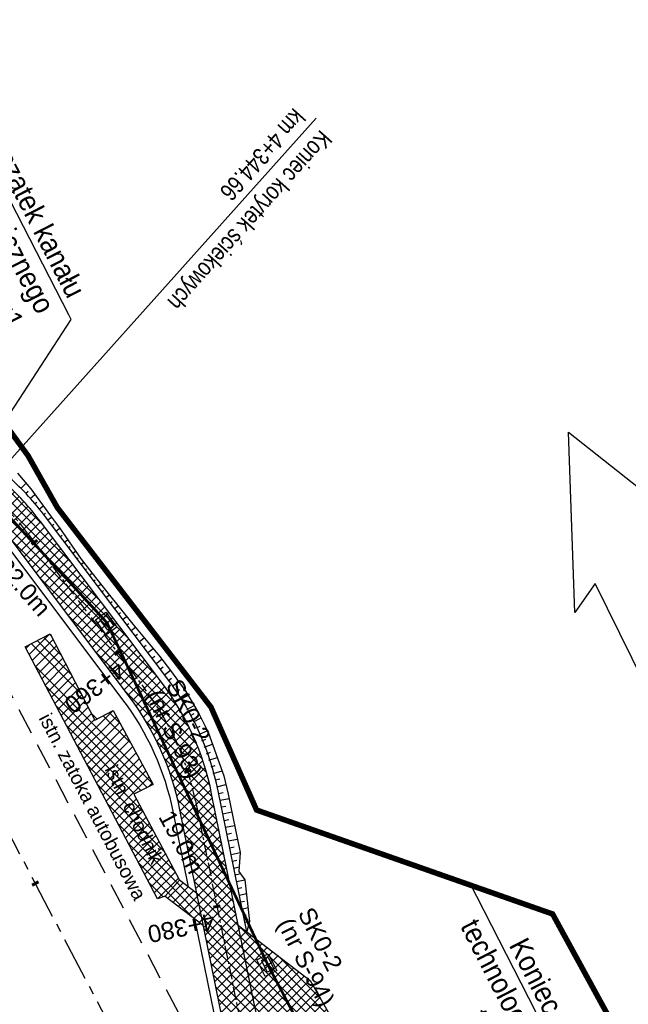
# Model space of a CAD drawing. Header units: metres. Extents: x 7529682 to 7533711, y 5721186 to 5727842.
# Tile 5 of 112: x 7531742 to 7531786, y 5723923 to 5723994. Entities that reach past the tile are written whole.
import ezdxf
from ezdxf import colors
from ezdxf.entities.mleader import LeaderData, LeaderLine
from ezdxf.math import Vec2, Vec3

# ---------------------------------------------------------------- set-up
doc = ezdxf.new("R2010")
doc.units = ezdxf.units.M
for name, pattern in [('817-dzialki-09-05-04$0$HIDDEN', [0.375, 0.25, -0.125]), ('CENTER', [50.800000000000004, 31.75, -6.35, 6.35, -6.35]), ('HIDDEN', [9.524999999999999, 6.35, -3.175])]:
    doc.linetypes.add(name, pattern=pattern)
for name, color, linetype in [('C-DROGI-SYTUACJA-ETYKIETY', 7, 'Continuous'), ('D-hatch-chodniki', 221, 'Continuous'), ('D-hatch-zieleńce', 102, 'Continuous'), ('D-pobocza', 7, 'Continuous'), ('D-skarpa', 7, 'Continuous'), ('D-skarpa-kreskowanie', 7, 'Continuous')]:
    doc.layers.add(name, color=color, linetype=linetype)
doc.layers.add('D-hatch-ciag-pieszo-rowerowy', color=7, linetype='Continuous', lineweight=13, true_color=0xff9f80)
doc.layers.add('D-LR-etap-III', color=7, linetype='817-dzialki-09-05-04$0$HIDDEN', lineweight=50, true_color=0xff1aff)
for name, color, linetype, lineweight in [('D-krawędzie', 7, 'Continuous', 30), ('D-obrzeża', 7, 'Continuous', 30), ('D-opisy', 7, 'Continuous', 30), ('D-oś', 10, 'CENTER', 30), ('Sieci-T-kanal technologiczny', 4, 'kt kanał technologiczny', 30)]:
    doc.layers.add(name, color=color, linetype=linetype, lineweight=lineweight)
for name, color, linetype, true_color in [('D-opis-KT-dlugosci', 7, 'Continuous', 0xff8000), ('D-opis-KT-studnie', 7, 'Continuous', 0xff8000), ('poprzeczki', 7, 'Continuous', 0x0000c7)]:
    doc.layers.add(name, color=color, linetype=linetype, true_color=true_color)
doc.styles.add('2mm08', font='arial.ttf', dxfattribs={"width": 0.8})
doc.styles.add('ARIAL', font='arial.ttf', dxfattribs={"height": 1})
doc.styles.get("Standard").update_dxf_attribs({"font": 'arial.ttf'})
doc.linetypes.add('kt kanał technologiczny', pattern='A,1,-0.8,["kt",Standard,S=0.5,R=0,X=-0.7,Y=-0.15],-0.3', length=2.1)
pattern_1 = [(45, (0, 0), (-0.3367596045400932, 0.3367596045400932), []), (135, (0, 0), (-0.3367596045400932, -0.3367596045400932), [])]

# ---------------------------------------------------------------- blocks, each defined once
blk = doc.blocks.new('AeccTickLine')
at = {"color": 0, "linetype": 'ByBlock', "lineweight": -2}
blk.add_line((0, 1), (-3.673819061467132e-16, -1), dxfattribs=at)
blk = doc.blocks.new('SKR2')
at = {"layer": 'Sieci-T-kanal technologiczny', "color": 2, "lineweight": 25}
for points in [[(0.02839132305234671, -0.1879333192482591), (0.9584466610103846, -1.152607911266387), (0.2817346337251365, -1.805034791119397), (-0.6483207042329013, -0.8403601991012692)], [(-0.03809695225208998, -0.5367947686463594), (0.6073892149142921, -1.206307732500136), (0.2330378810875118, -1.567224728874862), (-0.4124482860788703, -0.8977117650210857)]]:
    blk.add_lwpolyline(points, close=True, dxfattribs=at)
blk.add_lwpolyline([(-0.08970520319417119, -1.232468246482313), (0.2846461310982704, -0.8715512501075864)], dxfattribs=at)

msp = doc.modelspace()

# ---------------------------------------------------------------- hatches: boundary and pattern name
at = {"layer": 'D-hatch-chodniki', "true_color": 0x6e6e6e}
h = msp.add_hatch(dxfattribs=at)
h.set_pattern_fill('ANSI37', color=8, scale=0.15, style=0)
h.set_pattern_definition(pattern_1)
h.paths.add_polyline_path([(7531752.09, 5723930.54), (7531753.12, 5723931.7), (7531749.82, 5723937.91), (7531751.21, 5723938.61), (7531748.33, 5723943.96), (7531747, 5723943.26), (7531743.769999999, 5723949.5), (7531741.96, 5723948.55), (7531741.958697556, 5723948.549316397), (7531751.519999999, 5723930.35)])
at = {"layer": 'D-hatch-chodniki'}
h = msp.add_hatch(dxfattribs=at)
h.set_pattern_fill('ANSI37', color=256, scale=0.15, style=0)
h.set_pattern_definition(pattern_1)
h.paths.add_polyline_path([(7531754.352047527, 5723930.752471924), (7531753.12, 5723931.7), (7531752.09, 5723930.54), (7531754.818989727, 5723928.453643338)])
at = {"layer": 'D-hatch-ciag-pieszo-rowerowy'}
h = msp.add_hatch(dxfattribs=at)
h.set_pattern_fill('ANSI37', color=256, scale=0.15, style=0)
h.set_pattern_definition(pattern_1)
h.paths.add_polyline_path([(7531754.352047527, 5723930.752471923), (7531754.818989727, 5723928.453643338), (7531757.839022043, 5723926.144779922), (7531757.375388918, 5723928.427317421)])
h.paths.add_polyline_path([(7531731.714514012, 5723966.987520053), (7531733.968355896, 5723968.068213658), (7531731.88503071, 5723972.032321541), (7531724.978602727, 5723985.1787061), (7531720.608718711, 5723993.496779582), (7531717.725285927, 5723993.613384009), (7531728.065759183, 5723973.930294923)])
h = msp.add_hatch(dxfattribs=at)
h.set_pattern_fill('ANSI37', color=256, scale=0.15, style=0)
h.set_pattern_definition(pattern_1)
h.paths.add_polyline_path([(7531742.139793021, 5723956.760110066, 0.04859652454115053), (7531739.516334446, 5723959.616805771), (7531737.42308268, 5723961.493172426, -0.08906008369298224), (7531733.076127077, 5723967.067314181), (7531732.83519037, 5723967.524872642), (7531731.714514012, 5723966.987520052), (7531732.083020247, 5723966.286334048, 0.08926204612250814), (7531736.437438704, 5723960.698005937), (7531738.591307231, 5723958.76730312, -0.04859652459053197), (7531741.214765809, 5723955.910607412), (7531749.478981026, 5723944.943053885, -0.1118001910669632), (7531753.105729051, 5723936.888290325), (7531754.352047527, 5723930.752471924), (7531755.863718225, 5723929.589894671), (7531754.274373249, 5723937.41448553, 0.1118001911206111), (7531750.647625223, 5723945.469249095)])
h.paths.add_polyline_path([(7531743.064820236, 5723957.609612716, 0.04859652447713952), (7531740.441361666, 5723960.466308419), (7531738.436547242, 5723962.263400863, -0.08926204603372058), (7531734.082128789, 5723967.851728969), (7531733.9683559, 5723968.068213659), (7531732.83519037, 5723967.524872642), (7531733.076127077, 5723967.067314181, 0.08906008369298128), (7531737.42308268, 5723961.493172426), (7531739.516334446, 5723959.616805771, -0.04859652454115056), (7531742.139793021, 5723956.760110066), (7531750.647625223, 5723945.469249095, -0.1118001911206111), (7531754.274373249, 5723937.41448553), (7531755.863718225, 5723929.589894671), (7531757.375388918, 5723928.427317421), (7531755.443017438, 5723937.940680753, 0.1118001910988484), (7531751.816269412, 5723945.995444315)])
h = msp.add_hatch(dxfattribs=at)
h.set_pattern_fill('ANSI37', color=256, scale=0.15, style=0)
h.set_pattern_definition(pattern_1)
h.paths.add_polyline_path([(7531771.440016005, 5723908.920981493), (7531768.694719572, 5723910.709025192), (7531776.05, 5723897.899999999, 0.05845290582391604), (7531779.209856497, 5723899.329744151, 0.01148852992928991), (7531779.63, 5723899.619999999), (7531779.17, 5723900.36), (7531775.24, 5723902.28)])
h.paths.add_polyline_path([(7531777.818070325, 5723904.766880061), (7531771.440016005, 5723908.920981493), (7531775.24, 5723902.28), (7531779.17, 5723900.36), (7531779.642327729, 5723899.600168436, 0.0259999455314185), (7531780.89415394, 5723900.508946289), (7531779.425246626, 5723903.067009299, 0.1186133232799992)])
h.paths.add_polyline_path([(7531768.694719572, 5723910.709025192), (7531765.060392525, 5723913.076104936, -0.2009158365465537), (7531758.546985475, 5723922.65936657), (7531757.839022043, 5723926.144779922), (7531754.818989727, 5723928.453643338), (7531756.305395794, 5723921.135836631, 0.2009158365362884), (7531762.818802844, 5723911.552574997), (7531767.399102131, 5723908.569372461, -0.1186133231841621), (7531773.827807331, 5723901.769889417)])
at = {"layer": 'D-hatch-zieleńce'}
h = msp.add_hatch(dxfattribs=at)
h.set_pattern_fill('ANSI37', color=256, scale=0.15, style=0)
h.set_pattern_definition(pattern_1)
h.paths.add_polyline_path([(7531762.559999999, 5723924.44), (7531757.375388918, 5723928.42731742), (7531758.546985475, 5723922.659366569, 0.2009158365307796), (7531765.060392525, 5723913.076104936), (7531771.440016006, 5723908.920981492), (7531770.217381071, 5723911.057699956), (7531768.457671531, 5723914.133028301), (7531764.930667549, 5723920.29694062)])

# ---------------------------------------------------------------- linework, layer by layer
at = {"layer": 'D-krawędzie', "linetype": 'HIDDEN', "ltscale": 0.3, "flags": 128}
msp.add_lwpolyline([(7531758.38, 5723911.96), (7531735.13, 5723956.19)], dxfattribs=at)
at = {"layer": 'D-krawędzie', "color": 7, "ltscale": 0.3, "flags": 128}
for points in [[(7531741.96, 5723948.55), (7531743.769999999, 5723949.5), (7531747, 5723943.26), (7531748.33, 5723943.96), (7531751.21, 5723938.61), (7531749.82, 5723937.91), (7531753.12, 5723931.7)], [(7531752.09, 5723930.54), (7531751.519999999, 5723930.35), (7531741.958697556, 5723948.549316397)], [(7531752.09, 5723930.54), (7531753.12, 5723931.7)]]:
    msp.add_lwpolyline(points, dxfattribs=at)
at = {"layer": 'D-krawędzie', "ltscale": 0.3, "flags": 128}
msp.add_lwpolyline([(7531757.375388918, 5723928.42731742), (7531762.559999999, 5723924.44), (7531764.930667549, 5723920.29694062), (7531768.457671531, 5723914.133028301), (7531770.217381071, 5723911.057699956), (7531771.440016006, 5723908.920981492)], dxfattribs=at)
at = {"layer": 'D-LR-etap-III', "ltscale": 10, "flags": 128}
msp.add_lwpolyline([(7531750.474471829, 5723895.103125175, 0.4, 0.4, 0), (7531750.505, 5723895.13, 0.4, 0.4, 0), (7531682.71, 5724022.92, 0.4, 0.4, 0), (7531619.177023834, 5724147.203692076, 0.4, 0.4, 0), (7531592.308960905, 5724198.48863389, 0.4, 0.4, 0), (7531553.263875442, 5724272.918564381, 0.4, 0.4, 0), (7531504.019999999, 5724366.79, 0.4, 0.4, 0), (7531482.09, 5724407.62, 0.4, 0.4, 0), (7531412.350402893, 5724541.182759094, 0.4, 0.4, 0), (7531388.463669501, 5724586.929768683, 0.4, 0.4, 0), (7531345.12, 5724669.94, 0.4, 0.4, 0), (7531127.66, 5725081.67, 0.4, 0.4, 0), (7531059.253139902, 5725211.040795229, 0.4, 0.4, 0), (7531008.007244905, 5725307.953830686, 0.4, 0.4, 0), (7530964.181635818, 5725390.835555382, 0.4, 0.4, 0), (7530914.557354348, 5725484.683561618, 0.4, 0.4, 0), (7530865.243241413, 5725577.493975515, 0.4, 0.4, 0), (7530840.085257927, 5725624.058651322, 0.4, 0.4, 0), (7530802.559525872, 5725694.924584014, 0.4, 0.4, 0), (7530755.54, 5725787.51, 0.4, 0.4, 0), (7530708.717810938, 5725876.303221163, 0.4, 0.4, 0), (7530695.12, 5725902.09, 0.4, 0.4, 0), (7530642.91397006, 5726001.07839487, 0.4, 0.4, 0), (7530634.934723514, 5726016.146615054, 0.4, 0.4, 0), (7530610.820000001, 5726061.929999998, 0.4, 0.4, 0), (7530610.820000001, 5726061.929999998, 0.4, 0.4, 0), (7530607.21, 5726063.51, 0.4, 0.4, 0), (7530597.42, 5726080.68, 0.4, 0.4, 0), (7530591.16, 5726088.44, 0.4, 0.4, 0), (7530581.28, 5726107.21, 0.4, 0.4, 0), (7530571.29, 5726130.56, 0.4, 0.4, 0), (7530549.554994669, 5726171.527317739, 0.4, 0.4, 0), (7530531.014309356, 5726206.473807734, 0.4, 0.4, 0), (7530516.461208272, 5726236.016618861, 0.4, 0.4, 0), (7530500.798929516, 5726266.141265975, 0.4, 0.4, 0), (7530491.349999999, 5726283.94, 0.4, 0.4, 0), (7530482.4, 5726303.41, 0.4, 0.4, 0), (7530482.4, 5726303.41, 0.4, 0.4, 0), (7530450.41, 5726357.28, 0.4, 0.4, 0), (7530397.759396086, 5726458.499907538, 0.4, 0.4, 0), (7530334.707815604, 5726583.664702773, 0.4, 0.4, 0), (7530303.939274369, 5726645.167943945, 0.4, 0.4, 0), (7530300.509779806, 5726651.777515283, 0.4, 0.4, 0), (7530289.213532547, 5726671.966724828, 0.4, 0.4, 0), (7530281.54, 5726685.57, 0.4, 0.4, 0), (7530261.37085633, 5726724.163374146, 0.4, 0.4, 0), (7530254.03, 5726738.21, 0.4, 0.4, 0), (7530197.219999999, 5726845.06, 0.4, 0.4, 0), (7530194.71, 5726849.15, 0.4, 0.4, 0), (7530195.92, 5726850.75, 0.4, 0.4, 0), (7530170.546669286, 5726892.961489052, 0.4, 0.4, 0), (7530143.174718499, 5726945.065838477, 0.4, 0.4, 0), (7530105.059999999, 5727018.32, 0.4, 0.4, 0), (7530100.059999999, 5727027.16, 0.4, 0.4, 0), (7530062.318670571, 5727099.625398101, 0.4, 0.4, 0), (7530015.378537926, 5727189.420463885, 0.4, 0.4, 0), (7529983.207960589, 5727250.206596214, 0.4, 0.4, 0), (7529953.284293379, 5727306.74720398, 0.4, 0.4, 0), (7529900.67053443, 5727406.15903814, 0.4, 0.4, 0), (7529890.630239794, 5727425.131178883, 0.4, 0.4, 0), (7529875.155383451, 5727454.426350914, 0.4, 0.4, 0), (7529857.560096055, 5727487.787346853, 0.4, 0.4, 0), (7529835.194401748, 5727530.19312405, 0.4, 0.4, 0), (7529811.740544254, 5727574.662079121, 0.4, 0.4, 0), (7529792.101859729, 5727611.922638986, 0.4, 0.4, 0), (7529768.066117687, 5727657.469613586, 0.4, 0.4, 0), (7529755.210566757, 5727682.131373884, 0.4, 0.4, 0), (7529753.309999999, 5727681.13, 0.4, 0.4, 0), (7529739.21, 5727707.77, 0.4, 0.4, 0), (7529735.394745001, 5727711.251990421, 0.4, 0.4, 0), (7529725.42, 5727730.2, 0.4, 0.4, 0), (7529723.55, 5727729.88, 0.4, 0.4, 0), (7529695.566668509, 5727782.932080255, 0.4, 0.4, 0), (7529717.67971874, 5727794.024357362, 0.4, 0.4, 0), (7529736.274870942, 5727758.647400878, 0.4, 0.4, 0), (7529736.274870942, 5727758.647400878, 0.4, 0.4, 0), (7529744.511003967, 5727750.406106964, 0.4, 0.4, 0), (7529744.511003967, 5727750.406106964, 0.4, 0.4, 0), (7529750.282568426, 5727738.549848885, 0.4, 0.4, 0), (7529777.108510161, 5727687.569424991, 0.4, 0.4, 0), (7529796.51537536, 5727651.329932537, 0.4, 0.4, 0), (7529814.937945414, 5727616.793170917, 0.4, 0.4, 0), (7529839.006722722, 5727572.303976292, 0.4, 0.4, 0), (7529860.617626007, 5727532.509108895, 0.4, 0.4, 0), (7529882.348967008, 5727491.504261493, 0.4, 0.4, 0), (7529904.865139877, 5727449.096370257, 0.4, 0.4, 0), (7529920.747384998, 5727418.884773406, 0.4, 0.4, 0), (7529946.676504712, 5727368.547487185, 0.4, 0.4, 0), (7529972.024701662, 5727320.573310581, 0.4, 0.4, 0), (7529987.740014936, 5727290.153392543, 0.4, 0.4, 0), (7529996.497385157, 5727273.661630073, 0.4, 0.4, 0), (7530017.541471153, 5727234.202689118, 0.4, 0.4, 0), (7530033.053657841, 5727204.864166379, 0.4, 0.4, 0), (7530051.622983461, 5727170.222745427, 0.4, 0.4, 0), (7530069.276612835, 5727137.015751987, 0.4, 0.4, 0), (7530089.385386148, 5727097.533639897, 0.4, 0.4, 0), (7530109.712512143, 5727060.746615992, 0.4, 0.4, 0), (7530136.769722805, 5727011.640131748, 0.4, 0.4, 0), (7530162.446686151, 5726962.743777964, 0.4, 0.4, 0), (7530187.674104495, 5726916.992101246, 0.4, 0.4, 0), (7530207.820739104, 5726879.335323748, 0.4, 0.4, 0), (7530230.625609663, 5726834.518686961, 0.4, 0.4, 0), (7530262.288093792, 5726776.61832811, 0.4, 0.4, 0), (7530277.509672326, 5726760.213143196, 0.4, 0.4, 0), (7530286.036865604, 5726744.106684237, 0.4, 0.4, 0), (7530288.097472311, 5726735.884066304, 0.4, 0.4, 0), (7530290.393870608, 5726725.046963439, 0.4, 0.4, 0), (7530296.17664807, 5726713.582980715, 0.4, 0.4, 0), (7530302.726195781, 5726701.18226779, 0.4, 0.4, 0), (7530325.685047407, 5726657.466383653, 0.4, 0.4, 0), (7530343.243978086, 5726623.648592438, 0.4, 0.4, 0), (7530360.229820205, 5726591.746871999, 0.4, 0.4, 0), (7530383.20855044, 5726548.059469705, 0.4, 0.4, 0), (7530406.017875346, 5726503.605514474, 0.4, 0.4, 0), (7530427.464919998, 5726462.620289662, 0.4, 0.4, 0), (7530447.9278544, 5726424.388014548, 0.4, 0.4, 0), (7530471.126878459, 5726379.920667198, 0.4, 0.4, 0), (7530490.501003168, 5726343.033350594, 0.4, 0.4, 0), (7530509.499458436, 5726306.733076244, 0.4, 0.4, 0), (7530529.890269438, 5726267.244072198, 0.4, 0.4, 0), (7530543.852446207, 5726238.990319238, 0.4, 0.4, 0), (7530554.808897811, 5726218.943990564, 0.4, 0.4, 0), (7530559.027108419, 5726212.223286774, 0.4, 0.4, 0), (7530563.060988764, 5726206.409670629, 0.4, 0.4, 0), (7530566.93354971, 5726200.463543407, 0.4, 0.4, 0), (7530569.771022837, 5726194.901501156, 0.4, 0.4, 0), (7530571.47319415, 5726191.282350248, 0.4, 0.4, 0), (7530572.839142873, 5726188.024533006, 0.4, 0.4, 0), (7530575.295071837, 5726182.034664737, 0.4, 0.4, 0), (7530579.736851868, 5726173.306070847, 0.4, 0.4, 0), (7530583.3, 5726167.41, 0.4, 0.4, 0), (7530593.4, 5726163.33, 0.4, 0.4, 0), (7530598.618375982, 5726155.264489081, 0.4, 0.4, 0), (7530608.258304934, 5726140.497132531, 0.4, 0.4, 0), (7530603.269999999, 5726136.83, 0.4, 0.4, 0), (7530606.53, 5726131.84, 0.4, 0.4, 0), (7530604.239057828, 5726124.21679044, 0.4, 0.4, 0), (7530605.847136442, 5726121.630127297, 0.4, 0.4, 0), (7530608.971611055, 5726116.164124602, 0.4, 0.4, 0), (7530618.114293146, 5726097.791111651, 0.4, 0.4, 0), (7530651.213125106, 5726034.959524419, 0.4, 0.4, 0), (7530670.243741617, 5725998.61095082, 0.4, 0.4, 0), (7530698.075474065, 5725945.952624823, 0.4, 0.4, 0), (7530716.505955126, 5725911.3051464, 0.4, 0.4, 0), (7530735.223454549, 5725875.667401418, 0.4, 0.4, 0), (7530752.504235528, 5725842.154920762, 0.4, 0.4, 0), (7530778.310652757, 5725793.501254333, 0.4, 0.4, 0), (7530797.499961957, 5725756.381811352, 0.4, 0.4, 0), (7530812.518974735, 5725728.28874362, 0.4, 0.4, 0), (7530820.039295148, 5725713.160404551, 0.4, 0.4, 0), (7530822.422446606, 5725710.193574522, 0.4, 0.4, 0), (7530833.154893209, 5725688.800634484, 0.4, 0.4, 0), (7530849.629354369, 5725656.158601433, 0.4, 0.4, 0), (7530867.98290276, 5725621.963939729, 0.4, 0.4, 0), (7530872.629809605, 5725612.88760475, 0.4, 0.4, 0), (7530880.354488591, 5725597.594500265, 0.4, 0.4, 0), (7530883.839446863, 5725593.389159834, 0.4, 0.4, 0), (7530891.782113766, 5725587.763349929, 0.4, 0.4, 0), (7530895.038670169, 5725584.280746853, 0.4, 0.4, 0), (7530897.033644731, 5725580.941110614, 0.4, 0.4, 0), (7530900.951646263, 5725579.945856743, 0.4, 0.4, 0), (7530904.80970798, 5725571.977328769, 0.4, 0.4, 0), (7530903.682362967, 5725568.566434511, 0.4, 0.4, 0), (7530908.900614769, 5725558.844845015, 0.4, 0.4, 0), (7530910.252030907, 5725545.671606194, 0.4, 0.4, 0), (7530912.872986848, 5725538.645543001, 0.4, 0.4, 0), (7530945.278171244, 5725478.464284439, 0.4, 0.4, 0), (7530959.692318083, 5725450.24628822, 0.4, 0.4, 0), (7531002.82670893, 5725368.192370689, 0.4, 0.4, 0), (7531044.703532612, 5725290.314293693, 0.4, 0.4, 0), (7531064.098839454, 5725253.212562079, 0.4, 0.4, 0), (7531083.010253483, 5725216.677517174, 0.4, 0.4, 0), (7531113.013137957, 5725158.465613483, 0.4, 0.4, 0), (7531137.364304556, 5725113.07076138, 0.4, 0.4, 0), (7531150.830830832, 5725086.711759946, 0.4, 0.4, 0), (7531159.745663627, 5725076.640848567, 0.4, 0.4, 0), (7531166.309999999, 5725074.58, 0.4, 0.4, 0), (7531172.29, 5725062.58, 0.4, 0.4, 0), (7531170.589828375, 5725055.605912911, 0.4, 0.4, 0), (7531173.732823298, 5725044.080706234, 0.4, 0.4, 0), (7531215.342008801, 5724964.859648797, 0.4, 0.4, 0), (7531238.054496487, 5724921.684649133, 0.4, 0.4, 0), (7531262.389821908, 5724875.282876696, 0.4, 0.4, 0), (7531295.587160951, 5724811.265731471, 0.4, 0.4, 0), (7531348.487908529, 5724712.362812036, 0.4, 0.4, 0), (7531363.740817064, 5724682.68394264, 0.4, 0.4, 0), (7531366.986905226, 5724675.865317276, 0.4, 0.4, 0), (7531382.541261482, 5724646.110625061, 0.4, 0.4, 0), (7531401.299165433, 5724610.874551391, 0.4, 0.4, 0), (7531428.964837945, 5724558.862274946, 0.4, 0.4, 0), (7531449.111202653, 5724520.397801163, 0.4, 0.4, 0), (7531477.292992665, 5724465.831467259, 0.4, 0.4, 0), (7531500.996290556, 5724421.112506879, 0.4, 0.4, 0), (7531512.121834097, 5724400.549045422, 0.4, 0.4, 0), (7531513.78163794, 5724396.757451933, 0.4, 0.4, 0), (7531526.32, 5724379.39, 0.4, 0.4, 0), (7531566.783642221, 5724302.73628205, 0.4, 0.4, 0), (7531612.277141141, 5724225.610079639, 0.4, 0.4, 0), (7531620.492868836, 5724210.547642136, 0.4, 0.4, 0), (7531631.578040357, 5724196.257865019, 0.4, 0.4, 0), (7531653.484221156, 5724152.433527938, 0.4, 0.4, 0), (7531661.150970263, 5724128.493551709, 0.4, 0.4, 0), (7531673.881448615, 5724101.186377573, 0.4, 0.4, 0), (7531684.690667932, 5724081.184137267, 0.4, 0.4, 0), (7531699.212076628, 5724051.170357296, 0.4, 0.4, 0), (7531704.034088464, 5724040.583605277, 0.4, 0.4, 0), (7531704.034088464, 5724040.583605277, 0.4, 0.4, 0), (7531703.912935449, 5724037.170021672, 0.4, 0.4, 0), (7531736.419851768, 5723969.232086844, 0.4, 0.4, 0), (7531738.285051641, 5723967.699360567, 0.4, 0.4, 0), (7531742.180915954, 5723962.346428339, 0.4, 0.4, 0), (7531744.286141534, 5723958.615526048, 0.4, 0.4, 0), (7531755.393260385, 5723944.192617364, 0.4, 0.4, 0), (7531758.69, 5723936.76, 0.4, 0.4, 0), (7531780.08, 5723929.25, 0.4, 0.4, 0), (7531792.611989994, 5723906.337708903, 0.4, 0.4, 0), (7531792.611989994, 5723906.337708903, 0.4, 0.4, 0), (7531756.962094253, 5723883.055323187, 0.4, 0.4, 0), (7531750.46, 5723895.130000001, 0.4, 0.4, 0), (7531750.46, 5723895.130000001, 0, 0, 0)], format="xyseb", dxfattribs=at)
at = {"layer": 'D-obrzeża'}
for points in [[(7531780.89415394, 5723900.508946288), (7531779.425246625, 5723903.067009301, 0.1186133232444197), (7531777.818070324, 5723904.766880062), (7531765.060392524, 5723913.076104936, -0.2009158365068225), (7531758.546985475, 5723922.659366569), (7531755.443017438, 5723937.940680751, 0.1118001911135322), (7531751.816269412, 5723945.995444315), (7531743.064820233, 5723957.609612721, 0.0485965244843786), (7531740.441361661, 5723960.466308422), (7531738.436547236, 5723962.263400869, -0.08926204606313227), (7531734.082128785, 5723967.851728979), (7531731.88503071, 5723972.032321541), (7531724.978602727, 5723985.1787061), (7531714.804138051, 5724004.545797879), (7531709.33827834, 5724014.950060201), (7531701.035182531, 5724030.73296927), (7531692.33344085, 5724047.229767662), (7531688.667872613, 5724054.084851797), (7531683.179854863, 5724063.917550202), (7531670.458906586, 5724086.71862006), (7531649.906948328, 5724124.903820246, -0.04489876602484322), (7531647.969320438, 5724129.435920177), (7531644.774618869, 5724139.264231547)], [(7531732.083020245, 5723966.286334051, 0.08926204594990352), (7531736.437438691, 5723960.698005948), (7531738.591307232, 5723958.767303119, -0.04859652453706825), (7531741.214765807, 5723955.910607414), (7531749.478981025, 5723944.943053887, -0.1118001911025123), (7531753.105729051, 5723936.888290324), (7531756.305395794, 5723921.13583663, 0.2009158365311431), (7531762.818802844, 5723911.552574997), (7531767.399102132, 5723908.56937246, -0.1186133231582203), (7531773.827807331, 5723901.769889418), (7531776.050000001, 5723897.9)]]:
    msp.add_lwpolyline(points, format="xyb", dxfattribs=at)
at = {"layer": 'D-obrzeża', "linetype": 'ByBlock'}
msp.add_lwpolyline([(7531754.352047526, 5723930.752471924), (7531753.12, 5723931.7), (7531752.09, 5723930.54), (7531754.818989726, 5723928.453643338)], dxfattribs=at)
at = {"layer": 'D-opisy', "linetype": 'Continuous'}
msp.add_line((7531736.305660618, 5723956.961851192), (7531763.004764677, 5723986.747046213), dxfattribs=at)
at = {"layer": 'D-opisy', "color": 3}
msp.add_lwpolyline([(7531781.231645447, 5723964.05090959), (7531791.459674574, 5723955.966376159), (7531788.732960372, 5723955.944633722), (7531799.538401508, 5723934.178616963), (7531795.920699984, 5723934.309788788), (7531793.88209316, 5723931.397197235), (7531783.159556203, 5723953.124460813), (7531781.681363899, 5723951.021327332), (7531781.231645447, 5723964.05090959)], dxfattribs=at)
at = {"layer": 'D-oś', "ltscale": 0.1}
msp.add_lwpolyline([(7531812.380848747, 5723798.616780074), (7531655.397024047, 5724097.899918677), (7531637.916099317, 5724130.379189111), (7531626.885633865, 5724151.399455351), (7531613.784040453, 5724176.372042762), (7531606.905700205, 5724189.474794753), (7531588.276149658, 5724224.921883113), (7531566.751706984, 5724265.952329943), (7531554.126292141, 5724290.034803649), (7531528.890461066, 5724338.207443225), (7531488.682972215, 5724414.901138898), (7531465.30154836, 5724459.447768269)], dxfattribs=at)
at = {"layer": 'D-oś', "ltscale": 0.03}
msp.add_lwpolyline([(7531617.002724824, 5724190.14299819), (7531641.086772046, 5724144.244027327, -0.04226225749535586), (7531643.052354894, 5724139.578765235), (7531645.974061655, 5724130.590306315, 0.04489876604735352), (7531648.087837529, 5724125.646197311), (7531669.362691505, 5724086.1178688), (7531687.570882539, 5724053.485485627), (7531733.076127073, 5723967.06731419, 0.08906008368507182), (7531737.423082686, 5723961.49317242), (7531739.516334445, 5723959.616805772, -0.04859652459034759), (7531742.139793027, 5723956.760110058), (7531750.647625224, 5723945.469249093, -0.1118001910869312), (7531754.274373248, 5723937.414485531), (7531757.426190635, 5723921.897601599, 0.2009158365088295), (7531763.939597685, 5723912.314339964), (7531771.973882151, 5723907.081516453, -0.1312281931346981), (7531777.150318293, 5723901.326672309), (7531783.375044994, 5723889.119926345)], format="xyb", dxfattribs=at)
at = {"layer": 'D-pobocza'}
for points in [[(7531757.980057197, 5723927.96228652), (7531755.910475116, 5723938.151158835, 0.1118001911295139), (7531752.283727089, 5723946.2059224), (7531743.434831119, 5723957.94941378, 0.04859652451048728), (7531740.811372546, 5723960.806109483), (7531738.837287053, 5723962.57565687, -0.08926204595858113), (7531734.482868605, 5723968.163984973), (7531732.327666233, 5723972.264859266), (7531725.421238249, 5723985.411243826), (7531715.246773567, 5724004.778335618), (7531709.78078018, 5724015.182852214), (7531701.477556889, 5724030.966003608), (7531692.775028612, 5724047.464293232), (7531689.106668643, 5724054.324598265), (7531683.616496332, 5724064.161156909), (7531670.897392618, 5724086.958920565), (7531650.347228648, 5724125.140786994, -0.04489876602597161), (7531648.444830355, 5724129.590485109), (7531645.223791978, 5724139.499820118)], [(7531734.424607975, 5723961.830809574), (7531739.672179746, 5723957.126946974), (7531749.011523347, 5723944.732575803, -0.1118001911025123), (7531752.638271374, 5723936.67781224), (7531753.747379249, 5723931.217502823)], [(7531754.214983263, 5723928.915416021), (7531755.815401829, 5723921.036308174, 0.2009158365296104), (7531762.545922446, 5723911.133604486), (7531767.126221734, 5723908.15040195, -0.1186133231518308), (7531773.394209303, 5723901.520905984), (7531775.616401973, 5723897.651016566)]]:
    msp.add_lwpolyline(points, format="xyb", dxfattribs=at)
at = {"layer": 'D-skarpa', "linetype": 'Continuous'}
msp.add_lwpolyline([(7531741.417055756, 5723961.086172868), (7531742.376985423, 5723959.955981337), (7531743.799342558, 5723958.010605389), (7531744.294863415, 5723957.345805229), (7531744.449625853, 5723957.139336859), (7531746.003109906, 5723954.876658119), (7531746.775811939, 5723953.89167743), (7531747.869168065, 5723952.526424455), (7531749.746218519, 5723950.184473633), (7531751.663439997, 5723947.872792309), (7531752.479667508, 5723946.849720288), (7531753.580595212, 5723945.317037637), (7531754.514505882, 5723943.736276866), (7531755.184495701, 5723942.375901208), (7531756.327013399, 5723939.220272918), (7531756.640877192, 5723937.895174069), (7531757.501309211, 5723933.684503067), (7531757.404166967, 5723932.331328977), (7531757.839647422, 5723931.712385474), (7531758.1781472, 5723928.719879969), (7531757.987811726, 5723927.984466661), (7531757.99495652, 5723927.95082793)], dxfattribs=at)
at = {"layer": 'D-skarpa-kreskowanie', "linetype": 'Continuous'}
for p, q in [((7531741.646389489, 5723959.98736729, 109.9378333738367), (7531742.029490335, 5723960.365111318, 109.5789364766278)), ((7531742.000656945, 5723959.634529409, 109.9318236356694), (7531742.181052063, 5723959.804402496, 109.7666163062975)), ((7531742.324280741, 5723959.253501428, 109.9283667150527), (7531742.665959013, 5723959.560748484, 109.621704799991)), ((7531742.64639656, 5723958.87108621, 109.9250354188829), (7531742.807305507, 5723959.009218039, 109.7834343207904)), ((7531742.968512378, 5723958.488670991, 109.9217041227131), (7531743.269513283, 5723958.735259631, 109.6618979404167)), ((7531743.290628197, 5723958.106255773, 109.9183728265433), (7531743.430244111, 5723958.21536367, 109.8001360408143)), ((7531743.607783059, 5723957.719886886, 109.9155583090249), (7531743.869207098, 5723957.916873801, 109.6973259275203)), ((7531743.908680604, 5723957.320561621, 109.9144373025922), (7531744.038351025, 5723957.418270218, 109.8061906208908)), ((7531744.209578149, 5723956.921236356, 109.9139863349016), (7531744.466467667, 5723957.114806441, 109.6995392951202)), ((7531744.510475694, 5723956.52191109, 109.9162713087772), (7531744.630111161, 5723956.612058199, 109.816401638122)), ((7531744.811373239, 5723956.122585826, 109.9185562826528), (7531745.033025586, 5723956.289604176, 109.7335246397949)), ((7531745.112270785, 5723955.723260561, 109.9208412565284), (7531745.214287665, 5723955.800131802, 109.835679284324)), ((7531745.41316833, 5723955.323935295, 109.923126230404), (7531745.599583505, 5723955.464401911, 109.7675099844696)), ((7531745.714065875, 5723954.924610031, 109.9254112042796), (7531745.79846417, 5723954.988205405, 109.8549569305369)), ((7531746.01496342, 5723954.525284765, 109.9296115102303), (7531746.180754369, 5723954.65021072, 109.7912120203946)), ((7531746.315860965, 5723954.125959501, 109.9352245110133), (7531746.402642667, 5723954.191350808, 109.8627806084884)), ((7531746.61675851, 5723953.726634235, 109.9409128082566), (7531746.798384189, 5723953.863491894, 109.7892947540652)), ((7531746.917656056, 5723953.327308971, 109.9475688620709), (7531747.01436248, 5723953.400178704, 109.8668399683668)), ((7531747.218553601, 5723952.927983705, 109.9542249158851), (7531747.423753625, 5723953.082604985, 109.7829273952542)), ((7531747.519451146, 5723952.52865844, 109.9608809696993), (7531747.627944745, 5723952.610409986, 109.8703123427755)), ((7531747.820348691, 5723952.129333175, 109.9675370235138), (7531748.049213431, 5723952.30178617, 109.7764845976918)), ((7531748.121246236, 5723951.73000791, 109.9741930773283), (7531748.241650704, 5723951.820734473, 109.8736814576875)), ((7531748.422143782, 5723951.330682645, 109.9808491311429), (7531748.674896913, 5723951.5211359, 109.769855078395)), ((7531748.723041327, 5723950.93135738, 109.9875051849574), (7531748.85538999, 5723951.031084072, 109.8770227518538)), ((7531749.023938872, 5723950.532032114, 109.994161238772), (7531749.300580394, 5723950.740485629, 109.7632255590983)), ((7531749.324836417, 5723950.13270685, 110.0008172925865), (7531749.469129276, 5723950.241433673, 109.88036404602)), ((7531749.625733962, 5723949.733381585, 110.0074733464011), (7531749.930117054, 5723949.962738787, 109.7533794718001)), ((7531749.926631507, 5723949.33405632, 110.0141294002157), (7531750.088142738, 5723949.455757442, 109.8793025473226)), ((7531750.227529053, 5723948.934731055, 110.0207854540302), (7531750.569190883, 5723949.192178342, 109.7355719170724)), ((7531750.528426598, 5723948.53540579, 110.0274415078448), (7531750.708577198, 5723948.671151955, 109.8770548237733)), ((7531750.829324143, 5723948.136080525, 110.0340975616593), (7531751.208264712, 5723948.421617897, 109.7177643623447)), ((7531751.130221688, 5723947.736755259, 110.0407536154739), (7531751.329011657, 5723947.886546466, 109.8748071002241)), ((7531751.431119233, 5723947.337429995, 110.0474096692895), (7531751.842970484, 5723947.647766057, 109.7036031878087)), ((7531751.732016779, 5723946.938104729, 110.054065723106), (7531751.943467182, 5723947.097435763, 109.8775504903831)), ((7531752.032914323, 5723946.538779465, 110.0607217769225), (7531752.466864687, 5723946.865767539, 109.6984673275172)), ((7531752.317363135, 5723946.127596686, 110.06686601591), (7531752.541846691, 5723946.289116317, 109.8823575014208)), ((7531752.60110797, 5723945.715906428, 110.0729883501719), (7531753.065523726, 5723946.03410664, 109.697313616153)), ((7531752.884852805, 5723945.304216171, 110.0791106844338), (7531753.124918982, 5723945.460710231, 109.8879442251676)), ((7531753.158700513, 5723944.886296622, 110.08523299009), (7531753.653827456, 5723945.193082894, 109.6968052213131)), ((7531753.40716919, 5723944.452403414, 110.0913552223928), (7531753.66106065, 5723944.601750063, 109.8948170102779)), ((7531753.655637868, 5723944.018510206, 110.0974774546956), (7531754.176239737, 5723944.30883468, 109.6997532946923)), ((7531753.904106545, 5723943.584616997, 110.1035996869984), (7531754.170898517, 5723943.725456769, 109.9024141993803)), ((7531754.129118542, 5723943.138435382, 110.1097215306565), (7531754.674861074, 5723943.410684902, 109.7029408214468)), ((7531754.344377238, 5723942.687144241, 110.1158432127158), (7531754.623190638, 5723942.818314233, 109.9102976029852)), ((7531754.559635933, 5723942.2358531, 110.1219648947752), (7531755.129278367, 5723942.488016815, 109.7065642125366)), ((7531754.736791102, 5723941.76887199, 110.1280900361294), (7531755.026893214, 5723941.88940494, 109.9184039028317)), ((7531754.901723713, 5723941.296857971, 110.1342162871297), (7531755.492076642, 5723941.526364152, 109.7109816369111)), ((7531755.066656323, 5723940.824843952, 110.1403425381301), (7531755.366952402, 5723940.933692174, 109.9267946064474)), ((7531755.231588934, 5723940.352829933, 110.1464687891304), (7531755.84251091, 5723940.558466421, 109.7155128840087)), ((7531755.396521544, 5723939.880815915, 110.1525950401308), (7531755.707192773, 5723939.977478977, 109.935187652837)), ((7531755.561454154, 5723939.408801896, 110.1587212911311), (7531756.193307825, 5723939.589567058, 109.7200488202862)), ((7531755.714339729, 5723938.933278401, 110.1648463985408), (7531756.034822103, 5723939.017054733, 109.9439676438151)), ((7531755.828707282, 5723938.446534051, 110.1709678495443), (7531756.474056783, 5723938.599471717, 109.728592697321)), ((7531755.943074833, 5723937.9597897, 110.1770893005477), (7531756.267946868, 5723938.028930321, 109.9555931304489)), ((7531756.04860773, 5723937.471110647, 110.1835290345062), (7531756.700475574, 5723937.603519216, 109.7400538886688)), ((7531756.148136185, 5723936.981116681, 110.1901850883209), (7531756.474357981, 5723937.04737944, 109.9682516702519)), ((7531756.247664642, 5723936.491122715, 110.1968411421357), (7531756.900683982, 5723936.623765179, 109.7525826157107)), ((7531756.347193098, 5723936.00112875, 110.2034971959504), (7531756.673990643, 5723936.067508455, 109.9811720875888)), ((7531756.446721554, 5723935.511134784, 110.2101532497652), (7531757.100892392, 5723935.644011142, 109.765111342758)), ((7531756.54625001, 5723935.021140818, 110.2168093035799), (7531756.873623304, 5723935.087637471, 109.9940925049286)), ((7531756.645778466, 5723934.531146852, 110.2234653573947), (7531757.301100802, 5723934.664257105, 109.777640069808)), ((7531756.745306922, 5723934.041152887, 110.2301214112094), (7531757.073255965, 5723934.107766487, 110.0070129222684)), ((7531756.844835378, 5723933.551158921, 110.2367774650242), (7531757.501309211, 5723933.684503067, 109.7901687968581)), ((7531756.944363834, 5723933.061164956, 110.243433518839), (7531757.272622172, 5723933.127841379, 110.0201146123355)), ((7531757.04389229, 5723932.571170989, 110.2500895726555), (7531757.426970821, 5723932.64898259, 109.9894756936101)), ((7531757.143420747, 5723932.081177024, 110.256745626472), (7531757.451739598, 5723932.143803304, 110.046991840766)), ((7531757.242949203, 5723931.591183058, 110.2634016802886), (7531757.839647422, 5723931.712385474, 109.8574592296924)), ((7531757.342477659, 5723931.101189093, 110.2700577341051), (7531757.630857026, 5723931.159765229, 110.0738690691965)), ((7531757.442006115, 5723930.611195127, 110.2764420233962), (7531757.995583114, 5723930.723638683, 109.8998355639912)), ((7531757.541534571, 5723930.121201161, 110.2825559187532), (7531757.804999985, 5723930.17471673, 110.1033165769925)), ((7531757.641063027, 5723929.631207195, 110.2863750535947), (7531758.105025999, 5723929.725448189, 109.9707343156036)), ((7531757.740591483, 5723929.14121323, 110.2901941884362), (7531757.941089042, 5723929.181938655, 110.1537927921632)), ((7531757.840119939, 5723928.651219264, 110.2940133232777), (7531758.1781472, 5723928.719879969, 110.0640484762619))]:
    msp.add_line(p, q, dxfattribs=at)
at = {"layer": 'Sieci-T-kanal technologiczny', "ltscale": 2}
msp.add_lwpolyline([(7531772.864297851, 5723900.183591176, 0.2, 0.2, 0), (7531759.496542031, 5723925.590322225, 0.2, 0.2, 0), (7531747.880672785, 5723950.282953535, 0.2, 0.2, 0), (7531732.45972944, 5723967.020986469, 0.2, 0.2, 0), (7531709.674003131, 5724010.164556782, 0.2, 0.2, 0), (7531681.900273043, 5724062.49164746, 0.2, 0.2, 0), (7531646.626172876, 5724126.947787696, 0.2, 0.2, 0), (7531642.294820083, 5724131.733166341, 0.2, 0.2, 0), (7531644.831510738, 5724141.035126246, 0.2, 0.2, 0), (7531630.650338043, 5724168.061407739, 0.2, 0.2, 0), (7531616.115487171, 5724195.761724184, 0.2, 0.2, 0), (7531608.360756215, 5724196.218438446, 0.2, 0.2, 0), (7531605.989291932, 5724204.456215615, 0.2, 0.2, 0), (7531555.042653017, 5724301.505418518, 0.2, 0.2, 0), (7531517.856343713, 5724372.790702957, 0.2, 0.2, 0), (7531507.909178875, 5724400.094664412, 0.2, 0.2, 0), (7531476.406552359, 5724460.029682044, 0.2, 0.2, 0)], format="xyseb", dxfattribs=at)

# ---------------------------------------------------------------- block references
at = {"layer": 'C-DROGI-SYTUACJA-ETYKIETY', "color": 7, "linetype": 'Continuous', "lineweight": 60, "xscale": 0.25, "yscale": 0.25, "zscale": 0.25, "rotation": 297.6784843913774}
msp.add_blockref('AeccTickLine', (7531742.704419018, 5723931.451998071), dxfattribs=at)
at = {"layer": 'poprzeczki', "color": 7, "linetype": 'Continuous', "lineweight": 60, "xscale": 0.25, "yscale": 0.25, "zscale": 0.25}
for p, rotation in [((7531742.638768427, 5723956.09791295), 306.9985699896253), ((7531748.656719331, 5723948.11140765), 306.9985699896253), ((7531753.71419094, 5723939.556625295), 287.8282006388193), ((7531755.823970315, 5723929.785579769), 281.4818152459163)]:
    msp.add_blockref('AeccTickLine', p, dxfattribs=dict(at, rotation=rotation))
at = {"layer": 'Sieci-T-kanal technologiczny'}
for p, rotation in [((7531747.832424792, 5723949.227540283), 172.0891203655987), ((7531759.286426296, 5723924.554911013), 163.2353154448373)]:
    msp.add_blockref('SKR2', p, dxfattribs=dict(at, rotation=rotation))

# ---------------------------------------------------------------- texts
at = {"layer": 'C-DROGI-SYTUACJA-ETYKIETY', "color": 7}
for s, rotation, p in [('4+360', 216.9985699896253, (7531748.58289854, 5723947.586240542)), ('4+380', 191.4818152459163, (7531755.531121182, 5723929.343437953))]:
    msp.add_text(s, height=1.25, rotation=rotation, dxfattribs=at).set_placement(p)
at = {"layer": 'D-opis-KT-dlugosci', "style": 'ARIAL'}
for s, rotation, p in [('22.0m', 311.1824878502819, (7531739.798287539, 5723954.285709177)), ('19.0m', 298.3346436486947, (7531751.56410933, 5723936.287556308))]:
    msp.add_text(s, height=1.25, rotation=rotation, dxfattribs=at).set_placement(p)
at = {"layer": 'D-opis-KT-studnie', "char_height": 1.25, "attachment_point": 1, "rotation": 297, "line_spacing_factor": 0.8, "style": 'ARIAL'}
for s, insert in [('SK0-2\\P(nr S-93)', (7531753.217669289, 5723946.37058727, 10.12)), ('SK0-2\\P(nr S-94)', (7531762.750808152, 5723929.880103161, 10.12))]:
    msp.add_mtext_dynamic_manual_height_columns(s, width=11.25548680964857, gutter_width=6, heights=[0], dxfattribs=dict(at, insert=insert))
at = {"layer": 'D-opisy'}
for s, rotation, p in [('istn. zatoka autobusowa', 297.6430589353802, (7531742.919869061, 5723943.408925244)), ('istn. chodnik', 296.1713846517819, (7531747.685985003, 5723939.719952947))]:
    msp.add_text(s, height=1, rotation=rotation, dxfattribs=at).set_placement(p)
at = {"layer": 'D-opisy', "linetype": 'Continuous', "char_height": 1.25, "style": '2mm08'}
for s, insert, attachment_point, rotation in [('km 4+344.66', (7531762.29871094, 5723986.708470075), 1, 228.1273178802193), ('Koniec korytek ściekowych', (7531763.033696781, 5723986.217505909), 7, 228.12731788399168)]:
    msp.add_mtext(s, dxfattribs=dict(at, insert=insert, attachment_point=attachment_point, rotation=rotation))

# ---------------------------------------------------------------- leaders
at = {"layer": 'D-opis-KT-studnie'}
ml = msp.add_multileader_mtext('Standard', dxfattribs=at)
ml.set_content('{\\W0.9;Początek kanału \\Ptechnologicznego\\Ptypu KTu1}', color=256, style='ARIAL')
ml.set_leader_properties()
ml.build(insert=Vec2(0, 0))
ml.multileader.update_dxf_attribs({"text_left_attachment_type": 6, "text_right_attachment_type": 6, "dogleg_length": 0.36, "arrow_head_size": 1.25})
ctx = ml.context
ctx.base_point, ctx.char_height, ctx.arrow_head_size, ctx.landing_gap_size, ctx.plane_origin, ctx.plane_x_axis, ctx.plane_y_axis = Vec3(7531745.12154553, 5723972.524352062), 1.5, 1.25, 1, Vec3(7531728.376336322, 5724009.555427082), Vec3(-0.4571908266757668, 0.8893686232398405), Vec3(-0.8893686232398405, -0.4571908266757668)
ctx.left_attachment, ctx.right_attachment, ctx.text_align_type = 6, 6, 2
notes = []
notes.append((ctx, [(1, (1, 1, 0), (7531745.286134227, 5723972.204179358), (-0.4571908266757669, 0.8893686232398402), 0.3600000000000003, [(0, [(7531735.609110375, 5723957.333062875)], 0, [])])]))
ctx.mtext.insert, ctx.mtext.text_direction, ctx.mtext.rotation, ctx.mtext.alignment, ctx.mtext.flow_direction = Vec3(7531746.390615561, 5723974.301126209), Vec3(0.4571908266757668, -0.8893686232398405), 5.187222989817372, 3, 5
ml = msp.add_multileader_mtext('Standard', dxfattribs=at)
ml.set_content('{\\W0.9;Koniec kanału \\Ptechnologicznego\\Ptypu KTu1}', color=256, style='ARIAL')
ml.set_leader_properties()
ml.build(insert=Vec2(0, 0))
ml.multileader.update_dxf_attribs({"text_left_attachment_type": 6, "text_right_attachment_type": 6, "dogleg_length": 0.36, "arrow_head_size": 1.25})
ctx = ml.context
ctx.base_point, ctx.char_height, ctx.arrow_head_size, ctx.landing_gap_size, ctx.plane_origin, ctx.plane_x_axis, ctx.plane_y_axis = Vec3(7531782.376733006, 5723915.374880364), 1.5, 1.25, 1, Vec3(7531765.631523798, 5723952.405955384), Vec3(-0.4571908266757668, 0.8893686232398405), Vec3(-0.8893686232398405, -0.4571908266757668)
ctx.left_attachment, ctx.right_attachment, ctx.text_align_type = 6, 6, 2
notes.append((ctx, [(1, (1, 1, 0), (7531782.541321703, 5723915.054707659), (-0.4571908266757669, 0.8893686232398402), 0.3600000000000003, [(0, [(7531772.864297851, 5723900.183591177)], 0, [])])]))
ctx.mtext.insert, ctx.mtext.text_direction, ctx.mtext.rotation, ctx.mtext.alignment, ctx.mtext.flow_direction = Vec3(7531783.645803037, 5723917.151654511), Vec3(0.4571908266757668, -0.8893686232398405), 5.187222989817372, 3, 5
for ctx, leaders in notes:
    for number, flags, end, landing, length, lines in leaders:
        leader = LeaderData()
        leader.index, (leader.has_last_leader_line, leader.has_dogleg_vector, leader.attachment_direction) = number, flags
        leader.last_leader_point, leader.dogleg_vector, leader.dogleg_length = Vec3(end), Vec3(landing), length
        for number, points, colour, breaks in lines:
            line = LeaderLine()
            line.index, line.vertices, line.color, line.breaks = number, Vec3.list(points), colors.encode_raw_color(colour), breaks
            leader.lines.append(line)
        ctx.leaders.append(leader)

doc.saveas('drawing.dxf')
